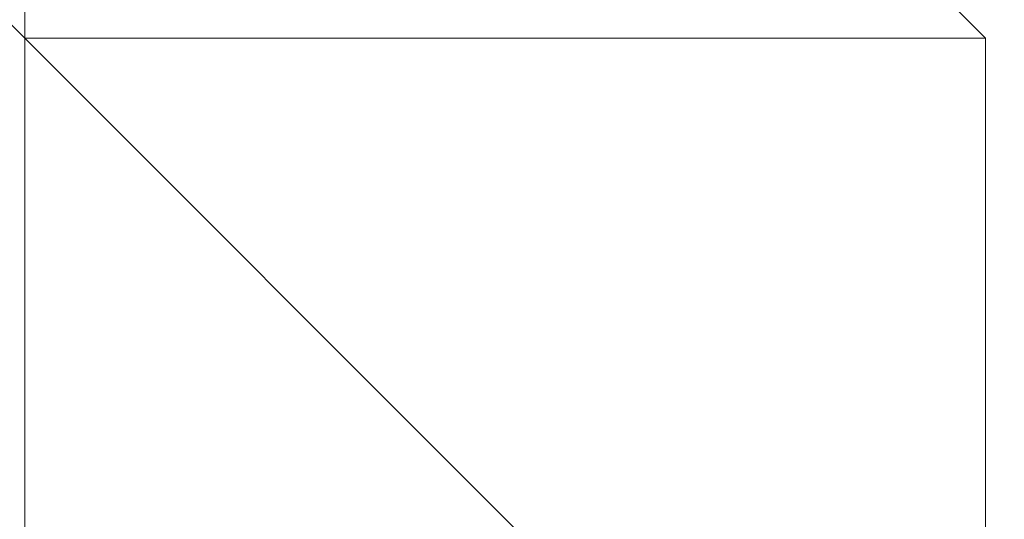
# Model space of a CAD drawing. Header units: inches. Extents: x -79624 to 52587, y -27526 to 10116.
# Tile 210 of 256: x 6277 to 6286, y -7680 to -7675. Entities that reach past the tile are written whole.
import ezdxf
from ezdxf import colors
from ezdxf.entities.mleader import LeaderData, LeaderLine
from ezdxf.math import Vec2, Vec3

# ---------------------------------------------------------------- set-up
doc = ezdxf.new("R2010")
doc.units = ezdxf.units.IN
doc.header["$MEASUREMENT"] = 0
doc.layers.add('- განათება', color=7, linetype='Continuous')
doc.layers.add('Dimensioning - General', color=7, linetype='Continuous')
doc.layers.add('- მექანიკური ნაწილი', color=7, linetype='Continuous', lineweight=18)
doc.styles.add('CT', font='ARIALN.TTF', dxfattribs={"height": 200})
doc.styles.add('GENERATED_STYLE_1', font='txt')
doc.dimstyles.new('GENERATED_STYLE__1', dxfattribs={"dimtxt": 100, "dimasz": 76, "dimexe": 0.18, "dimexo": 0.0625, "dimgap": 0, "dimtad": 0, "dimdec": 0, "dimlfac": 0.1, "dimzin": 0, "dimdsep": 46, "dimtxsty": 'GENERATED_STYLE_1', "dimblk": 'ARROWHEAD_5', "dimblk1": 'ARROWHEAD_5', "dimblk2": 'ARROWHEAD_5', "dimcen": 0.09, "dimse1": 1, "dimse2": 1, "dimclrd": 7, "dimclre": 7, "dimclrt": 7, "dimadec": 0, "dimazin": 0, "dimtfac": 1, "dimtdec": 4, "dimtmove": 0, "dimatfit": 3, "dimfxl": 1, "dimtolj": 1, "dimtzin": 0, "dimarcsym": 0})

# ---------------------------------------------------------------- blocks, each defined once
blk = doc.blocks.new('ARROWHEAD_5')
at = {"linetype": 'Continuous', "lineweight": 0}
blk.add_hatch(color=0, dxfattribs=at).paths.add_polyline_path([(-1, 0.2679), (0, 0), (-1, -0.2679)])
at = {"color": 0, "linetype": 'Continuous', "lineweight": 0}
blk.add_line((0, 0), (-1, 0), dxfattribs=at)
blk = doc.blocks.new('*D249')
at = {"layer": 'Defpoints', "color": 0, "linetype": 'Continuous', "transparency": 16777216}
for p in [(358.5559, 209.2034), (25258.5559, 209.2034), (1258.5559, -26125.7224)]:
    blk.add_point(p, dxfattribs=at)
at = {"layer": 'Dimensioning - General', "color": 7, "linetype": 'Continuous', "lineweight": -2, "transparency": 16777216}
for p, q in [((358.5559, 133.2034), (358.5559, -12795.7235)), ((358.5559, -26049.7224), (358.5559, -13148.1045))]:
    blk.add_line(p, q, dxfattribs=at)
at = {"layer": 'Dimensioning - General', "color": 7, "linetype": 'Continuous', "lineweight": -2, "transparency": 16777216, "xscale": 76.00000000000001, "yscale": 76.00000000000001, "zscale": 76.00000000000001}
for p, rotation in [((358.5559, 209.2034), 90), ((358.5559, -26125.7224), 270)]:
    blk.add_blockref('ARROWHEAD_5', p, dxfattribs=dict(at, rotation=rotation))
at = {"layer": 'Dimensioning - General', "color": 7, "linetype": 'Continuous', "lineweight": 13, "transparency": 16777216, "insert": (358.5559, -12971.914), "char_height": 100, "attachment_point": 5, "rotation": 90, "style": 'GENERATED_STYLE_1'}
blk.add_mtext('\\A1;2633', dxfattribs=at)
blk = doc.blocks.new('_DotSmall')
at = {"color": 0, "linetype": 'ByBlock', "const_width": 0.5}
blk.add_lwpolyline([(-0.0625, 0, 1), (0.0625, 0, 1)], format="xyb", close=True, dxfattribs=at)

msp = doc.modelspace()

# ---------------------------------------------------------------- linework, layer by layer
at = {"layer": '- მექანიკური ნაწილი', "color": 7, "lineweight": 0}
for points in [[(6276.87347, -7199.35115), (6276.87347, -7702.34471), (6231.96333, -7702.34471), (6276.87347, -7702.34471), (6231.96333, -7702.34471), (6276.87347, -7702.34471), (6231.96333, -7702.34471), (6231.96333, -7199.35115)], [(6276.87347, -7702.34471), (6276.87347, -7199.35115)], [(6276.87347, -7199.35115), (6276.87347, -7702.34471), (6312.80158, -7702.34471), (6312.80158, -7199.35115)], [(6276.87347, -7199.35115), (6276.87347, -7702.34471), (6312.80158, -7702.34471), (6312.80158, -7855.03918)]]:
    msp.add_lwpolyline(points, dxfattribs=at)
at = {"layer": '- მექანიკური ნაწილი', "lineweight": 0}
for points in [[(6321.78361, -7630.48848), (6312.80158, -7630.48848), (6303.81955, -7630.48848), (6294.83752, -7630.48848), (6285.85549, -7630.48848), (6285.85549, -7639.47051), (6276.87347, -7639.47051), (6276.87347, -7648.45254), (6276.87347, -7657.43457), (6276.87347, -7666.4166), (6276.87347, -7675.39862), (6276.87347, -7684.38065), (6285.85549, -7684.38065), (6294.83752, -7693.36268), (6303.81955, -7693.36268), (6294.83752, -7684.38065), (6294.83752, -7693.36268), (6303.81955, -7693.36268), (6303.81955, -7702.34471), (6294.83752, -7693.36268), (6303.81955, -7693.36268), (6312.80158, -7693.36268), (6321.78361, -7693.36268)], [(6276.87347, -7666.4166), (6276.87347, -7675.39862), (6276.87347, -7666.4166)], [(6276.87347, -7675.39862), (6276.87347, -7666.4166), (6276.87347, -7675.39862)], [(6276.87347, -7675.39862), (6276.87347, -7666.4166), (6276.87347, -7675.39862)], [(6276.87347, -7675.39862), (6276.87347, -7666.4166), (6276.87347, -7675.39862)], [(6276.87347, -7675.39862), (6276.87347, -7666.4166), (6276.87347, -7675.39862)], [(6276.87347, -7675.39862), (6276.87347, -7666.4166), (6276.87347, -7675.39862)], [(6276.87347, -7675.39862), (6276.87347, -7666.4166), (6276.87347, -7675.39862)], [(6276.87347, -7675.39862), (6276.87347, -7666.4166), (6276.87347, -7675.39862)], [(6276.87347, -7675.39862), (6276.87347, -7666.4166), (6276.87347, -7675.39862)], [(6276.87347, -7675.39862), (6276.87347, -7666.4166), (6276.87347, -7675.39862)], [(6276.87347, -7675.39862), (6276.87347, -7666.4166), (6276.87347, -7675.39862)], [(6276.87347, -7675.39862), (6276.87347, -7666.4166), (6276.87347, -7675.39862)], [(6276.87347, -7675.39862), (6276.87347, -7666.4166), (6276.87347, -7675.39862)], [(6285.85549, -7675.39862), (6276.87347, -7666.4166), (6285.85549, -7675.39862)], [(6285.85549, -7675.39862), (6276.87347, -7666.4166), (6285.85549, -7675.39862)], [(6285.85549, -7675.39862), (6276.87347, -7666.4166), (6285.85549, -7675.39862)], [(6285.85549, -7675.39862), (6276.87347, -7666.4166), (6285.85549, -7675.39862)], [(6285.85549, -7675.39862), (6276.87347, -7666.4166), (6285.85549, -7675.39862)], [(6285.85549, -7675.39862), (6276.87347, -7666.4166), (6285.85549, -7675.39862)], [(6276.87347, -7675.39862), (6276.87347, -7666.4166), (6276.87347, -7675.39862)], [(6276.87347, -7675.39862), (6276.87347, -7666.4166), (6276.87347, -7675.39862)], [(6276.87347, -7675.39862), (6276.87347, -7666.4166), (6276.87347, -7675.39862)], [(6276.87347, -7675.39862), (6276.87347, -7666.4166), (6276.87347, -7675.39862)], [(6276.87347, -7675.39862), (6276.87347, -7666.4166), (6276.87347, -7675.39862)], [(6276.87347, -7675.39862), (6276.87347, -7666.4166), (6276.87347, -7675.39862)], [(6276.87347, -7675.39862), (6276.87347, -7666.4166), (6276.87347, -7675.39862)], [(6276.87347, -7675.39862), (6276.87347, -7666.4166), (6276.87347, -7675.39862)], [(6276.87347, -7675.39862), (6276.87347, -7666.4166), (6276.87347, -7675.39862)], [(6276.87347, -7675.39862), (6276.87347, -7666.4166), (6276.87347, -7675.39862)], [(6276.87347, -7675.39862), (6276.87347, -7666.4166), (6276.87347, -7675.39862)], [(6276.87347, -7675.39862), (6276.87347, -7666.4166), (6276.87347, -7675.39862)], [(6276.87347, -7675.39862), (6276.87347, -7666.4166), (6276.87347, -7675.39862)], [(6276.87347, -7675.39862), (6276.87347, -7666.4166), (6276.87347, -7675.39862)], [(6276.87347, -7675.39862), (6276.87347, -7666.4166), (6276.87347, -7675.39862)], [(6276.87347, -7675.39862), (6276.87347, -7666.4166), (6276.87347, -7675.39862)], [(6276.87347, -7675.39862), (6276.87347, -7666.4166), (6276.87347, -7675.39862)], [(6276.87347, -7675.39862), (6276.87347, -7666.4166), (6276.87347, -7675.39862)], [(6276.87347, -7675.39862), (6276.87347, -7666.4166), (6276.87347, -7675.39862)], [(6276.87347, -7675.39862), (6276.87347, -7666.4166), (6276.87347, -7675.39862)], [(6276.87347, -7675.39862), (6276.87347, -7666.4166), (6276.87347, -7675.39862)], [(6276.87347, -7675.39862), (6276.87347, -7666.4166), (6276.87347, -7675.39862)], [(6276.87347, -7675.39862), (6276.87347, -7666.4166), (6276.87347, -7675.39862)], [(6276.87347, -7675.39862), (6276.87347, -7666.4166), (6276.87347, -7675.39862)], [(6285.85549, -7675.39862), (6276.87347, -7666.4166), (6285.85549, -7675.39862)], [(6285.85549, -7675.39862), (6276.87347, -7666.4166), (6285.85549, -7675.39862)], [(6285.85549, -7675.39862), (6276.87347, -7666.4166), (6285.85549, -7675.39862)], [(6285.85549, -7675.39862), (6276.87347, -7666.4166), (6285.85549, -7675.39862)], [(6285.85549, -7675.39862), (6276.87347, -7666.4166), (6285.85549, -7675.39862)], [(6285.85549, -7675.39862), (6276.87347, -7666.4166), (6285.85549, -7675.39862)], [(6276.87347, -7675.39862), (6276.87347, -7666.4166), (6276.87347, -7675.39862)], [(6276.87347, -7675.39862), (6276.87347, -7666.4166), (6276.87347, -7675.39862)], [(6276.87347, -7675.39862), (6276.87347, -7666.4166), (6276.87347, -7675.39862)], [(6276.87347, -7675.39862), (6276.87347, -7666.4166), (6276.87347, -7675.39862)], [(6276.87347, -7675.39862), (6276.87347, -7666.4166), (6276.87347, -7675.39862)], [(6276.87347, -7675.39862), (6276.87347, -7666.4166), (6276.87347, -7675.39862)], [(6276.87347, -7675.39862), (6276.87347, -7666.4166), (6276.87347, -7675.39862)], [(6276.87347, -7675.39862), (6276.87347, -7666.4166), (6276.87347, -7675.39862)], [(6276.87347, -7675.39862), (6276.87347, -7666.4166), (6276.87347, -7675.39862)], [(6276.87347, -7675.39862), (6276.87347, -7666.4166), (6276.87347, -7675.39862)], [(6276.87347, -7675.39862), (6276.87347, -7666.4166), (6276.87347, -7675.39862)], [(6276.87347, -7675.39862), (6276.87347, -7666.4166), (6276.87347, -7675.39862)], [(6276.87347, -7675.39862), (6276.87347, -7666.4166), (6276.87347, -7675.39862)], [(6276.87347, -7675.39862), (6276.87347, -7666.4166), (6276.87347, -7675.39862)], [(6276.87347, -7675.39862), (6276.87347, -7666.4166), (6276.87347, -7675.39862)], [(6276.87347, -7675.39862), (6276.87347, -7666.4166), (6276.87347, -7675.39862)], [(6276.87347, -7675.39862), (6276.87347, -7666.4166), (6276.87347, -7675.39862)], [(6276.87347, -7675.39862), (6276.87347, -7666.4166), (6276.87347, -7675.39862)], [(6276.87347, -7675.39862), (6276.87347, -7666.4166), (6276.87347, -7675.39862)], [(6276.87347, -7675.39862), (6276.87347, -7666.4166), (6276.87347, -7675.39862)], [(6276.87347, -7675.39862), (6276.87347, -7666.4166), (6276.87347, -7675.39862)], [(6276.87347, -7675.39862), (6276.87347, -7666.4166), (6276.87347, -7675.39862)], [(6276.87347, -7675.39862), (6276.87347, -7666.4166), (6276.87347, -7675.39862)], [(6276.87347, -7675.39862), (6276.87347, -7666.4166), (6276.87347, -7675.39862)], [(6285.85549, -7675.39862), (6276.87347, -7666.4166), (6285.85549, -7675.39862)], [(6285.85549, -7675.39862), (6276.87347, -7666.4166), (6285.85549, -7675.39862)], [(6285.85549, -7675.39862), (6276.87347, -7666.4166), (6285.85549, -7675.39862)], [(6285.85549, -7675.39862), (6276.87347, -7666.4166), (6285.85549, -7675.39862)], [(6285.85549, -7675.39862), (6276.87347, -7666.4166), (6285.85549, -7675.39862)], [(6285.85549, -7675.39862), (6276.87347, -7666.4166), (6285.85549, -7675.39862)], [(6276.87347, -7675.39862), (6276.87347, -7666.4166), (6276.87347, -7675.39862)], [(6276.87347, -7675.39862), (6276.87347, -7666.4166), (6276.87347, -7675.39862)], [(6276.87347, -7675.39862), (6276.87347, -7666.4166), (6276.87347, -7675.39862)], [(6276.87347, -7675.39862), (6276.87347, -7666.4166), (6276.87347, -7675.39862)], [(6276.87347, -7675.39862), (6276.87347, -7666.4166), (6276.87347, -7675.39862)], [(6276.87347, -7675.39862), (6276.87347, -7666.4166), (6276.87347, -7675.39862)], [(6276.87347, -7675.39862), (6276.87347, -7666.4166), (6276.87347, -7675.39862)], [(6276.87347, -7675.39862), (6276.87347, -7666.4166), (6276.87347, -7675.39862)], [(6276.87347, -7675.39862), (6276.87347, -7666.4166), (6276.87347, -7675.39862)], [(6276.87347, -7675.39862), (6276.87347, -7666.4166), (6276.87347, -7675.39862)], [(6276.87347, -7675.39862), (6276.87347, -7666.4166), (6276.87347, -7675.39862)], [(6276.87347, -7675.39862), (6276.87347, -7666.4166), (6276.87347, -7675.39862)], [(6276.87347, -7666.4166), (6276.87347, -7675.39862), (6276.87347, -7666.4166)], [(6276.87347, -7666.4166), (6276.87347, -7675.39862)], [(6276.87347, -7675.39862), (6276.87347, -7675.39862)], [(6276.87347, -7675.39862), (6276.87347, -7684.38065), (6276.87347, -7675.39862)], [(6276.87347, -7675.39862), (6276.87347, -7675.39862)], [(6276.87347, -7675.39862), (6276.87347, -7684.38065), (6276.87347, -7675.39862)], [(6276.87347, -7675.39862), (6276.87347, -7675.39862)], [(6276.87347, -7684.38065), (6276.87347, -7675.39862), (6276.87347, -7684.38065)], [(6276.87347, -7675.39862), (6276.87347, -7675.39862)], [(6276.87347, -7684.38065), (6276.87347, -7675.39862), (6276.87347, -7684.38065)], [(6276.87347, -7675.39862), (6276.87347, -7675.39862)], [(6276.87347, -7684.38065), (6276.87347, -7675.39862), (6276.87347, -7684.38065)], [(6276.87347, -7675.39862), (6276.87347, -7675.39862)], [(6276.87347, -7684.38065), (6276.87347, -7675.39862), (6276.87347, -7684.38065)], [(6276.87347, -7675.39862), (6276.87347, -7684.38065), (6276.87347, -7675.39862)], [(6276.87347, -7675.39862), (6276.87347, -7675.39862)], [(6276.87347, -7675.39862), (6276.87347, -7675.39862)], [(6285.85549, -7675.39862), (6276.87347, -7675.39862), (6285.85549, -7675.39862)], [(6276.87347, -7675.39862), (6276.87347, -7675.39862)], [(6285.85549, -7675.39862), (6276.87347, -7675.39862), (6285.85549, -7675.39862)], [(6276.87347, -7675.39862), (6276.87347, -7675.39862)], [(6285.85549, -7675.39862), (6276.87347, -7675.39862), (6285.85549, -7675.39862)], [(6276.87347, -7675.39862), (6276.87347, -7675.39862)], [(6285.85549, -7675.39862), (6276.87347, -7675.39862), (6285.85549, -7675.39862)], [(6276.87347, -7675.39862), (6276.87347, -7675.39862)], [(6285.85549, -7675.39862), (6276.87347, -7675.39862), (6285.85549, -7675.39862)], [(6276.87347, -7675.39862), (6285.85549, -7675.39862), (6276.87347, -7675.39862)], [(6276.87347, -7675.39862), (6285.85549, -7675.39862), (6276.87347, -7675.39862)], [(6276.87347, -7675.39862), (6276.87347, -7675.39862)], [(6285.85549, -7675.39862), (6276.87347, -7675.39862), (6285.85549, -7675.39862)], [(6276.87347, -7675.39862), (6276.87347, -7675.39862)], [(6285.85549, -7675.39862), (6276.87347, -7675.39862), (6285.85549, -7675.39862)], [(6276.87347, -7675.39862), (6276.87347, -7675.39862)], [(6276.87347, -7675.39862), (6276.87347, -7675.39862)], [(6285.85549, -7684.38065), (6276.87347, -7675.39862), (6285.85549, -7684.38065)], [(6276.87347, -7675.39862), (6276.87347, -7675.39862)], [(6285.85549, -7684.38065), (6276.87347, -7675.39862), (6285.85549, -7684.38065)], [(6276.87347, -7675.39862), (6276.87347, -7675.39862)], [(6276.87347, -7675.39862), (6276.87347, -7675.39862)], [(6276.87347, -7684.38065), (6276.87347, -7675.39862), (6276.87347, -7684.38065)], [(6276.87347, -7675.39862), (6276.87347, -7675.39862)], [(6276.87347, -7684.38065), (6276.87347, -7675.39862), (6276.87347, -7684.38065)], [(6276.87347, -7675.39862), (6276.87347, -7675.39862)], [(6276.87347, -7684.38065), (6276.87347, -7675.39862), (6276.87347, -7684.38065)], [(6276.87347, -7675.39862), (6276.87347, -7675.39862)], [(6276.87347, -7684.38065), (6276.87347, -7675.39862), (6276.87347, -7684.38065)], [(6276.87347, -7675.39862), (6276.87347, -7675.39862)], [(6276.87347, -7684.38065), (6276.87347, -7675.39862), (6276.87347, -7684.38065)], [(6276.87347, -7675.39862), (6276.87347, -7675.39862)], [(6276.87347, -7684.38065), (6276.87347, -7675.39862), (6276.87347, -7684.38065)], [(6276.87347, -7675.39862), (6276.87347, -7675.39862)], [(6285.85549, -7684.38065), (6276.87347, -7675.39862), (6285.85549, -7684.38065)], [(6276.87347, -7675.39862), (6276.87347, -7675.39862)], [(6276.87347, -7684.38065), (6276.87347, -7675.39862), (6276.87347, -7684.38065)], [(6276.87347, -7675.39862), (6276.87347, -7675.39862)], [(6276.87347, -7684.38065), (6276.87347, -7675.39862), (6276.87347, -7684.38065)], [(6276.87347, -7675.39862), (6276.87347, -7675.39862)], [(6276.87347, -7684.38065), (6276.87347, -7675.39862), (6276.87347, -7684.38065)], [(6276.87347, -7675.39862), (6276.87347, -7675.39862)], [(6276.87347, -7684.38065), (6276.87347, -7675.39862), (6276.87347, -7684.38065)], [(6276.87347, -7675.39862), (6276.87347, -7684.38065), (6276.87347, -7675.39862)], [(6276.87347, -7675.39862), (6276.87347, -7675.39862)], [(6276.87347, -7675.39862), (6276.87347, -7675.39862)], [(6285.85549, -7675.39862), (6276.87347, -7675.39862), (6285.85549, -7675.39862)], [(6276.87347, -7675.39862), (6276.87347, -7675.39862)], [(6285.85549, -7675.39862), (6276.87347, -7675.39862), (6285.85549, -7675.39862)], [(6276.87347, -7675.39862), (6276.87347, -7675.39862)], [(6285.85549, -7675.39862), (6276.87347, -7675.39862), (6285.85549, -7675.39862)], [(6276.87347, -7675.39862), (6276.87347, -7675.39862)], [(6285.85549, -7675.39862), (6276.87347, -7675.39862), (6285.85549, -7675.39862)], [(6276.87347, -7675.39862), (6276.87347, -7675.39862)], [(6285.85549, -7675.39862), (6276.87347, -7675.39862), (6285.85549, -7675.39862)], [(6276.87347, -7675.39862), (6285.85549, -7675.39862), (6276.87347, -7675.39862)], [(6276.87347, -7675.39862), (6285.85549, -7675.39862), (6276.87347, -7675.39862)], [(6276.87347, -7675.39862), (6276.87347, -7675.39862)], [(6285.85549, -7675.39862), (6276.87347, -7675.39862), (6285.85549, -7675.39862)], [(6276.87347, -7675.39862), (6276.87347, -7675.39862)], [(6285.85549, -7675.39862), (6276.87347, -7675.39862), (6285.85549, -7675.39862)], [(6276.87347, -7675.39862), (6276.87347, -7675.39862)], [(6276.87347, -7675.39862), (6276.87347, -7675.39862)], [(6285.85549, -7684.38065), (6276.87347, -7675.39862), (6285.85549, -7684.38065)], [(6276.87347, -7675.39862), (6276.87347, -7675.39862)], [(6285.85549, -7684.38065), (6276.87347, -7675.39862), (6285.85549, -7684.38065)], [(6276.87347, -7675.39862), (6276.87347, -7675.39862)], [(6276.87347, -7675.39862), (6276.87347, -7675.39862)], [(6276.87347, -7684.38065), (6276.87347, -7675.39862), (6276.87347, -7684.38065)], [(6276.87347, -7675.39862), (6276.87347, -7675.39862)], [(6276.87347, -7684.38065), (6276.87347, -7675.39862), (6276.87347, -7684.38065)], [(6276.87347, -7675.39862), (6276.87347, -7675.39862)], [(6276.87347, -7684.38065), (6276.87347, -7675.39862), (6276.87347, -7684.38065)], [(6276.87347, -7675.39862), (6276.87347, -7675.39862)], [(6276.87347, -7684.38065), (6276.87347, -7675.39862), (6276.87347, -7684.38065)], [(6276.87347, -7675.39862), (6276.87347, -7675.39862)], [(6276.87347, -7684.38065), (6276.87347, -7675.39862), (6276.87347, -7684.38065)], [(6276.87347, -7675.39862), (6276.87347, -7675.39862)], [(6276.87347, -7684.38065), (6276.87347, -7675.39862), (6276.87347, -7684.38065)], [(6276.87347, -7675.39862), (6276.87347, -7675.39862)], [(6285.85549, -7684.38065), (6276.87347, -7675.39862), (6285.85549, -7684.38065)], [(6276.87347, -7675.39862), (6276.87347, -7675.39862)], [(6276.87347, -7684.38065), (6276.87347, -7675.39862), (6276.87347, -7684.38065)], [(6276.87347, -7675.39862), (6276.87347, -7675.39862)], [(6276.87347, -7684.38065), (6276.87347, -7675.39862), (6276.87347, -7684.38065)], [(6276.87347, -7675.39862), (6276.87347, -7675.39862)], [(6276.87347, -7684.38065), (6276.87347, -7675.39862), (6276.87347, -7684.38065)], [(6276.87347, -7675.39862), (6276.87347, -7675.39862)], [(6276.87347, -7684.38065), (6276.87347, -7675.39862), (6276.87347, -7684.38065)], [(6276.87347, -7675.39862), (6276.87347, -7684.38065), (6276.87347, -7675.39862)], [(6276.87347, -7675.39862), (6276.87347, -7675.39862)], [(6276.87347, -7675.39862), (6276.87347, -7675.39862)], [(6285.85549, -7675.39862), (6276.87347, -7675.39862), (6285.85549, -7675.39862)], [(6276.87347, -7675.39862), (6276.87347, -7675.39862)], [(6285.85549, -7675.39862), (6276.87347, -7675.39862), (6285.85549, -7675.39862)], [(6276.87347, -7675.39862), (6276.87347, -7675.39862)], [(6285.85549, -7675.39862), (6276.87347, -7675.39862), (6285.85549, -7675.39862)], [(6276.87347, -7675.39862), (6276.87347, -7675.39862)], [(6285.85549, -7675.39862), (6276.87347, -7675.39862), (6285.85549, -7675.39862)], [(6276.87347, -7675.39862), (6276.87347, -7675.39862)], [(6285.85549, -7675.39862), (6276.87347, -7675.39862), (6285.85549, -7675.39862)], [(6276.87347, -7675.39862), (6285.85549, -7675.39862), (6276.87347, -7675.39862)], [(6276.87347, -7675.39862), (6285.85549, -7675.39862), (6276.87347, -7675.39862)], [(6276.87347, -7675.39862), (6276.87347, -7675.39862)], [(6285.85549, -7675.39862), (6276.87347, -7675.39862), (6285.85549, -7675.39862)], [(6276.87347, -7675.39862), (6276.87347, -7675.39862)], [(6285.85549, -7675.39862), (6276.87347, -7675.39862), (6285.85549, -7675.39862)], [(6276.87347, -7675.39862), (6276.87347, -7675.39862)], [(6276.87347, -7675.39862), (6276.87347, -7675.39862)], [(6285.85549, -7684.38065), (6276.87347, -7675.39862), (6285.85549, -7684.38065)], [(6276.87347, -7675.39862), (6276.87347, -7675.39862)], [(6285.85549, -7684.38065), (6276.87347, -7675.39862), (6285.85549, -7684.38065)], [(6276.87347, -7675.39862), (6276.87347, -7675.39862)], [(6276.87347, -7675.39862), (6276.87347, -7675.39862)], [(6276.87347, -7684.38065), (6276.87347, -7675.39862), (6276.87347, -7684.38065)], [(6276.87347, -7675.39862), (6276.87347, -7675.39862)], [(6276.87347, -7684.38065), (6276.87347, -7675.39862), (6276.87347, -7684.38065)], [(6276.87347, -7675.39862), (6276.87347, -7675.39862)], [(6276.87347, -7684.38065), (6276.87347, -7675.39862), (6276.87347, -7684.38065)], [(6276.87347, -7675.39862), (6276.87347, -7675.39862)], [(6276.87347, -7684.38065), (6276.87347, -7675.39862), (6276.87347, -7684.38065)], [(6276.87347, -7675.39862), (6276.87347, -7675.39862)], [(6276.87347, -7684.38065), (6276.87347, -7675.39862), (6276.87347, -7684.38065)], [(6276.87347, -7675.39862), (6276.87347, -7675.39862)], [(6276.87347, -7684.38065), (6276.87347, -7675.39862), (6276.87347, -7684.38065)], [(6294.83752, -7684.38065), (6285.85549, -7684.38065), (6276.87347, -7684.38065), (6285.85549, -7684.38065), (6285.85549, -7675.39862), (6276.87347, -7675.39862), (6285.85549, -7675.39862), (6276.87347, -7675.39862), (6276.87347, -7684.38065), (6276.87347, -7675.39862), (6285.85549, -7684.38065), (6294.83752, -7693.36268)], [(6294.83752, -7684.38065), (6285.85549, -7684.38065), (6276.87347, -7684.38065), (6285.85549, -7693.36268), (6285.85549, -7684.38065), (6276.87347, -7675.39862), (6285.85549, -7684.38065), (6294.83752, -7684.38065), (6285.85549, -7684.38065), (6285.85549, -7693.36268), (6294.83752, -7693.36268), (6285.85549, -7684.38065), (6294.83752, -7684.38065), (6285.85549, -7684.38065), (6294.83752, -7684.38065), (6285.85549, -7693.36268), (6294.83752, -7693.36268), (6285.85549, -7684.38065), (6294.83752, -7693.36268), (6285.85549, -7693.36268), (6285.85549, -7684.38065), (6285.85549, -7693.36268), (6285.85549, -7684.38065), (6294.83752, -7693.36268)], [(6276.87347, -7675.39862), (6276.87347, -7675.39862)], [(6285.85549, -7684.38065), (6276.87347, -7675.39862), (6285.85549, -7684.38065)], [(6321.78361, -7693.36268), (6312.80158, -7693.36268), (6303.81955, -7693.36268), (6294.83752, -7693.36268), (6294.83752, -7684.38065), (6303.81955, -7693.36268), (6294.83752, -7693.36268), (6285.85549, -7693.36268), (6285.85549, -7684.38065), (6276.87347, -7684.38065), (6276.87347, -7675.39862)], [(6276.87347, -7675.39862), (6276.87347, -7675.39862)], [(6276.87347, -7675.39862), (6276.87347, -7684.38065), (6276.87347, -7675.39862)], [(6285.85549, -7675.39862), (6285.85549, -7675.39862)], [(6285.85549, -7675.39862), (6285.85549, -7675.39862)], [(6285.85549, -7684.38065), (6285.85549, -7675.39862), (6285.85549, -7684.38065)], [(6285.85549, -7675.39862), (6285.85549, -7675.39862)], [(6285.85549, -7684.38065), (6285.85549, -7675.39862), (6285.85549, -7684.38065)], [(6285.85549, -7675.39862), (6285.85549, -7675.39862)], [(6285.85549, -7684.38065), (6285.85549, -7675.39862), (6285.85549, -7684.38065)], [(6285.85549, -7675.39862), (6285.85549, -7675.39862)], [(6285.85549, -7684.38065), (6285.85549, -7675.39862), (6285.85549, -7684.38065)], [(6285.85549, -7675.39862), (6285.85549, -7675.39862)], [(6285.85549, -7684.38065), (6285.85549, -7675.39862), (6285.85549, -7684.38065)], [(6285.85549, -7675.39862), (6285.85549, -7675.39862)], [(6285.85549, -7684.38065), (6285.85549, -7675.39862), (6285.85549, -7684.38065)], [(6285.85549, -7675.39862), (6285.85549, -7675.39862)], [(6285.85549, -7684.38065), (6285.85549, -7675.39862), (6285.85549, -7684.38065)], [(6285.85549, -7675.39862), (6285.85549, -7675.39862)], [(6285.85549, -7684.38065), (6285.85549, -7675.39862), (6285.85549, -7684.38065)], [(6285.85549, -7675.39862), (6285.85549, -7675.39862)], [(6285.85549, -7684.38065), (6285.85549, -7675.39862), (6285.85549, -7684.38065)], [(6285.85549, -7675.39862), (6285.85549, -7675.39862)], [(6285.85549, -7684.38065), (6285.85549, -7675.39862), (6285.85549, -7684.38065)], [(6285.85549, -7675.39862), (6285.85549, -7675.39862)], [(6285.85549, -7684.38065), (6285.85549, -7675.39862), (6285.85549, -7684.38065)], [(6285.85549, -7675.39862), (6285.85549, -7675.39862)], [(6285.85549, -7684.38065), (6285.85549, -7675.39862), (6285.85549, -7684.38065)], [(6285.85549, -7675.39862), (6285.85549, -7675.39862)], [(6285.85549, -7684.38065), (6285.85549, -7675.39862), (6285.85549, -7684.38065)], [(6285.85549, -7675.39862), (6285.85549, -7675.39862)], [(6285.85549, -7684.38065), (6285.85549, -7675.39862), (6285.85549, -7684.38065)], [(6285.85549, -7675.39862), (6285.85549, -7675.39862)], [(6285.85549, -7684.38065), (6285.85549, -7675.39862), (6285.85549, -7684.38065)], [(6285.85549, -7675.39862), (6285.85549, -7684.38065), (6285.85549, -7675.39862)], [(6285.85549, -7675.39862), (6285.85549, -7675.39862)], [(6285.85549, -7675.39862), (6285.85549, -7675.39862)], [(6285.85549, -7684.38065), (6285.85549, -7675.39862), (6285.85549, -7684.38065)], [(6285.85549, -7675.39862), (6285.85549, -7675.39862)], [(6285.85549, -7684.38065), (6285.85549, -7675.39862), (6285.85549, -7684.38065)], [(6285.85549, -7675.39862), (6285.85549, -7675.39862)], [(6285.85549, -7684.38065), (6285.85549, -7675.39862), (6285.85549, -7684.38065)], [(6285.85549, -7675.39862), (6285.85549, -7675.39862)], [(6285.85549, -7684.38065), (6285.85549, -7675.39862), (6285.85549, -7684.38065)], [(6285.85549, -7675.39862), (6285.85549, -7675.39862)], [(6285.85549, -7684.38065), (6285.85549, -7675.39862), (6285.85549, -7684.38065)], [(6285.85549, -7675.39862), (6285.85549, -7675.39862)], [(6285.85549, -7684.38065), (6285.85549, -7675.39862), (6285.85549, -7684.38065)], [(6285.85549, -7675.39862), (6285.85549, -7675.39862)], [(6285.85549, -7684.38065), (6285.85549, -7675.39862), (6285.85549, -7684.38065)], [(6285.85549, -7675.39862), (6285.85549, -7675.39862)], [(6285.85549, -7684.38065), (6285.85549, -7675.39862), (6285.85549, -7684.38065)], [(6285.85549, -7675.39862), (6285.85549, -7675.39862)], [(6285.85549, -7684.38065), (6285.85549, -7675.39862), (6285.85549, -7684.38065)], [(6285.85549, -7675.39862), (6285.85549, -7675.39862)], [(6285.85549, -7684.38065), (6285.85549, -7675.39862), (6285.85549, -7684.38065)], [(6285.85549, -7675.39862), (6285.85549, -7675.39862)], [(6285.85549, -7684.38065), (6285.85549, -7675.39862), (6285.85549, -7684.38065)], [(6285.85549, -7675.39862), (6285.85549, -7675.39862)], [(6285.85549, -7684.38065), (6285.85549, -7675.39862), (6285.85549, -7684.38065)], [(6285.85549, -7675.39862), (6285.85549, -7675.39862)], [(6285.85549, -7684.38065), (6285.85549, -7675.39862), (6285.85549, -7684.38065)], [(6285.85549, -7675.39862), (6285.85549, -7675.39862)], [(6285.85549, -7684.38065), (6285.85549, -7675.39862), (6285.85549, -7684.38065)], [(6285.85549, -7675.39862), (6285.85549, -7675.39862)], [(6285.85549, -7684.38065), (6285.85549, -7675.39862), (6285.85549, -7684.38065)], [(6285.85549, -7675.39862), (6285.85549, -7684.38065), (6285.85549, -7675.39862)], [(6285.85549, -7675.39862), (6285.85549, -7675.39862)], [(6285.85549, -7675.39862), (6285.85549, -7675.39862)], [(6285.85549, -7684.38065), (6285.85549, -7675.39862), (6285.85549, -7684.38065)], [(6285.85549, -7675.39862), (6285.85549, -7675.39862)], [(6285.85549, -7684.38065), (6285.85549, -7675.39862), (6285.85549, -7684.38065)], [(6285.85549, -7675.39862), (6285.85549, -7675.39862)], [(6285.85549, -7684.38065), (6285.85549, -7675.39862), (6285.85549, -7684.38065)], [(6285.85549, -7675.39862), (6285.85549, -7675.39862)], [(6285.85549, -7684.38065), (6285.85549, -7675.39862), (6285.85549, -7684.38065)], [(6285.85549, -7675.39862), (6285.85549, -7675.39862)], [(6285.85549, -7684.38065), (6285.85549, -7675.39862), (6285.85549, -7684.38065)], [(6285.85549, -7675.39862), (6285.85549, -7675.39862)], [(6285.85549, -7684.38065), (6285.85549, -7675.39862), (6285.85549, -7684.38065)], [(6285.85549, -7675.39862), (6285.85549, -7675.39862)], [(6285.85549, -7684.38065), (6285.85549, -7675.39862), (6285.85549, -7684.38065)], [(6285.85549, -7675.39862), (6285.85549, -7675.39862)], [(6285.85549, -7684.38065), (6285.85549, -7675.39862), (6285.85549, -7684.38065)], [(6285.85549, -7675.39862), (6285.85549, -7675.39862)], [(6285.85549, -7684.38065), (6285.85549, -7675.39862), (6285.85549, -7684.38065)], [(6285.85549, -7675.39862), (6285.85549, -7675.39862)], [(6285.85549, -7684.38065), (6285.85549, -7675.39862), (6285.85549, -7684.38065)], [(6285.85549, -7675.39862), (6285.85549, -7675.39862)], [(6285.85549, -7684.38065), (6285.85549, -7675.39862), (6285.85549, -7684.38065)], [(6285.85549, -7675.39862), (6285.85549, -7675.39862)], [(6285.85549, -7684.38065), (6285.85549, -7675.39862), (6285.85549, -7684.38065)], [(6285.85549, -7675.39862), (6285.85549, -7675.39862)], [(6285.85549, -7684.38065), (6285.85549, -7675.39862), (6285.85549, -7684.38065)], [(6285.85549, -7675.39862), (6285.85549, -7675.39862)], [(6285.85549, -7684.38065), (6285.85549, -7675.39862), (6285.85549, -7684.38065)], [(6285.85549, -7675.39862), (6285.85549, -7675.39862)], [(6285.85549, -7684.38065), (6285.85549, -7675.39862), (6285.85549, -7684.38065)], [(6285.85549, -7675.39862), (6285.85549, -7684.38065), (6285.85549, -7675.39862)]]:
    msp.add_lwpolyline(points, dxfattribs=at)
for points in [[(6267.89144, -7666.4166), (6276.87347, -7675.39862), (6276.87347, -7666.4166)], [(6285.85549, -7675.39862), (6276.87347, -7675.39862), (6276.87347, -7666.4166)], [(6276.87347, -7675.39862), (6285.85549, -7675.39862), (6276.87347, -7666.4166)], [(6285.85549, -7675.39862), (6276.87347, -7675.39862), (6276.87347, -7666.4166)], [(6276.87347, -7675.39862), (6285.85549, -7675.39862), (6276.87347, -7666.4166)], [(6285.85549, -7675.39862), (6276.87347, -7675.39862), (6276.87347, -7666.4166)], [(6276.87347, -7675.39862), (6285.85549, -7675.39862), (6276.87347, -7666.4166)], [(6285.85549, -7684.38065), (6285.85549, -7675.39862), (6276.87347, -7675.39862)], [(6276.87347, -7684.38065), (6285.85549, -7684.38065), (6276.87347, -7675.39862)], [(6285.85549, -7684.38065), (6285.85549, -7675.39862), (6276.87347, -7675.39862)], [(6276.87347, -7684.38065), (6285.85549, -7684.38065), (6276.87347, -7675.39862)], [(6285.85549, -7684.38065), (6285.85549, -7675.39862), (6276.87347, -7675.39862)], [(6276.87347, -7684.38065), (6285.85549, -7684.38065), (6276.87347, -7675.39862)], [(6285.85549, -7675.39862), (6285.85549, -7684.38065), (6276.87347, -7675.39862), (6276.87347, -7684.38065), (6285.85549, -7684.38065), (6276.87347, -7675.39862), (6285.85549, -7675.39862), (6276.87347, -7675.39862), (6285.85549, -7684.38065), (6285.85549, -7675.39862), (6276.87347, -7675.39862), (6285.85549, -7675.39862), (6276.87347, -7675.39862)]]:
    msp.add_lwpolyline(points, close=True, dxfattribs=at)

# ---------------------------------------------------------------- dimensions: what is measured, and where the dimension line sits
at = {"layer": 'Dimensioning - General', "color": 7, "linetype": 'Continuous', "lineweight": 13}
dim = msp.add_linear_dim(base=(358.55594, 209.20337), p1=(1258.55593, -26125.72241), p2=(25258.55593, 209.20337), angle=90, dimstyle='GENERATED_STYLE__1', dxfattribs=at)
dim.commit()
dim.dimension.update_dxf_attribs({"geometry": '*D249', "text_midpoint": (358.55594, -12971.91402), "dimtype": 160, "text_rotation": 90})

# ---------------------------------------------------------------- leaders
at = {"layer": '- განათება', "color": 7}
ml = msp.add_multileader_mtext('Standard', dxfattribs=at)
ml.set_content('\\pxt14;{\\fSylfaen|b1|i0|c0|p18;DB-UPS2 \\fSylfaen|b0|i0|c0|p18;\\C1;QF-61          \\C7;N2XH-3X1.5}', color=7, style='CT')
ml.set_leader_properties()
ml.set_arrow_properties(name='DOTSMALL')
ml.build(insert=Vec2(0, 0))
ml.multileader.update_dxf_attribs({"has_dogleg": 0, "text_left_attachment_type": 6, "text_right_attachment_type": 6, "dogleg_length": 9, "arrow_head_size": 163.78543})
ctx = ml.context
ctx.base_point, ctx.char_height, ctx.arrow_head_size, ctx.landing_gap_size, ctx.plane_origin = Vec3(4773.60442, -7638.94753), 162.6117418, 163.78543, 54.59514, Vec3(-8122.67086, -23965.21146)
ctx.left_attachment, ctx.right_attachment, ctx.text_align_type = 6, 6, 1
notes = []
notes.append((ctx, [(0, (1, 1, 0), (6480.89889, -7638.94753), (-1, 0), 9, [(2, [(5982.17124, -8706.06811)], 0, [])])]))
ctx.mtext.insert, ctx.mtext.width, ctx.mtext.defined_height, ctx.mtext.alignment, ctx.mtext.flow_direction = Vec3(5622.75166, -7443.81344), 2403.0225903, 231.60879, 2, 5
for ctx, leaders in notes:
    for number, flags, end, landing, length, lines in leaders:
        leader = LeaderData()
        leader.index, (leader.has_last_leader_line, leader.has_dogleg_vector, leader.attachment_direction) = number, flags
        leader.last_leader_point, leader.dogleg_vector, leader.dogleg_length = Vec3(end), Vec3(landing), length
        for number, points, colour, breaks in lines:
            line = LeaderLine()
            line.index, line.vertices, line.color, line.breaks = number, Vec3.list(points), colors.encode_raw_color(colour), breaks
            leader.lines.append(line)
        ctx.leaders.append(leader)

doc.saveas('drawing.dxf')
